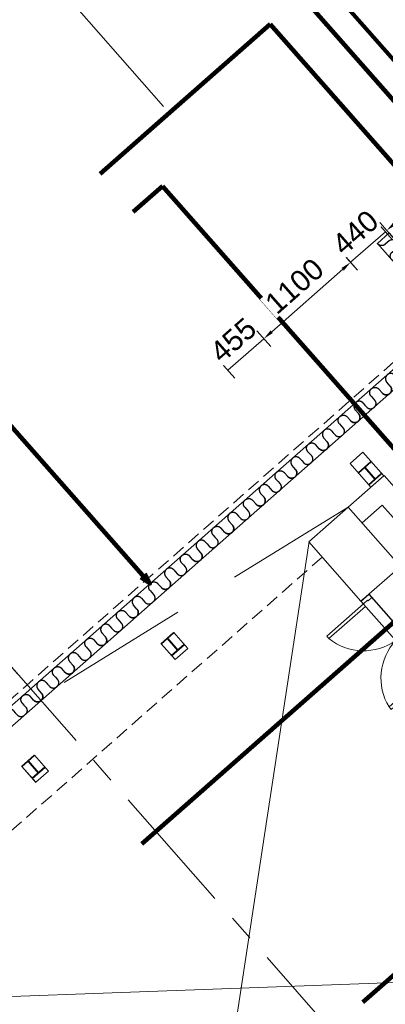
# Model space of a CAD drawing. Header units: millimetres. Extents: x 834119330 to 835277377, y 817781205 to 818243057.
# Tile 47 of 60: x 834358079 to 834361558, y 818053531 to 818062895. Entities that reach past the tile are written whole.
import ezdxf
from ezdxf.enums import TextEntityAlignment as Align
from ezdxf.xclip import XClip

# ---------------------------------------------------------------- set-up
doc = ezdxf.new("R2010")
doc.units = ezdxf.units.MM
doc.header["$LTSCALE"] = 100
doc.header["$XCLIPFRAME"] = 0
for name, pattern in [('CENTER', [2, 1.25, -0.25, 0.25, -0.25]), ('DASHDOT', [25.4, 12.7, -6.35, 0, -6.35]), ('HIDDENX2', [19.05, 12.7, -6.35])]:
    doc.linetypes.add(name, pattern=pattern)
doc.layers.get('0').update_dxf_attribs({"lineweight": 0})
doc.layers.get('Defpoints').update_dxf_attribs({"lineweight": 0})
for name, color, linetype, lineweight in [('A-DETL', 90, 'Continuous', 5), ('A-WALL', 7, 'Continuous', 13), ('ATR01', 7, 'Continuous', 0), ('DLN020__', 6, 'DASHDOT', 0), ('DLN030_1', 1, 'Continuous', 0), ('DLN052__', 7, 'Continuous', 0), ('DLN210__', 7, 'Continuous', 0), ('DLN240__', 1, 'Continuous', 0), ('DLN580__', 4, 'Continuous', 0), ('DLN810__', 7, 'Continuous', 0), ('FITDOOR', 7, 'Continuous', 0), ('HATCH', 8, 'Continuous', 0), ('MARK', 7, 'Continuous', 0), ('Rev_D', 20, 'Continuous', 0), ('S-COLS', 52, 'Continuous', 9), ('S-COLS-SYMB', 171, 'Continuous', 40), ('XREF', 1, 'Continuous', 0)]:
    doc.layers.add(name, color=color, linetype=linetype, lineweight=lineweight)
doc.layers.add('DLN660', color=1, linetype='Continuous')
doc.styles.add('romans', font='romans.shx')
doc.styles.add('StyleSwis721 Lt BT1', font='swissl.ttf')
doc.dimstyles.new('INTDIM', dxfattribs={"dimtxt": 200, "dimasz": 125, "dimexe": 100, "dimexo": 150, "dimgap": 80, "dimtad": 1, "dimdec": 0, "dimzin": 11, "dimdsep": 46, "dimtxsty": 'StyleSwis721 Lt BT1', "dimblk1": '_Open3011', "dimblk2": '_Open3011', "dimsah": 1, "dimcen": -125, "dimclrd": 256, "dimclre": 256, "dimclrt": 2, "dimaunit": 1, "dimadec": 5, "dimazin": 0, "dimtfac": 1, "dimtdec": 0, "dimtofl": 0, "dimtmove": 2, "dimatfit": 3, "dimldrblk": '_Open3011', "dimfxl": 1, "dimtolj": 1, "dimtzin": 0, "dimlwd": -1, "dimlwe": -1, "dimarcsym": 0})

# ---------------------------------------------------------------- blocks, each defined once
blk = doc.blocks.new('module 1')
at = {"layer": 'A-DETL', "color": 1, "lineweight": 25}
for p, q in [((-22728.7, 1349.9, 0), (-22728.7, 1399.9, 0)), ((-22628.7, 1399.9, 0), (-22628.7, 1374.9, 0)), ((-22628.7, 1374.9, 0), (-22628.7, 1349.9, 0))]:
    blk.add_line(p, q, dxfattribs=at)
for centre, start, end in [((-22678.7, 1399.9, 0), 0, 180), ((-22778.7, 1349.9, 0), 180, 0), ((-22578.7, 1349.9, 0), 180, 275.67991)]:
    blk.add_arc(centre, 50, start, end, dxfattribs=at)
blk = doc.blocks.new('UC-Universal Column-Column - 162x162x37UC-34290177-0291')
at = {"layer": 'S-COLS-SYMB'}
for p, q in [((-81, 81), (81, 81)), ((0, 81), (0, -69, 0)), ((-81, -69, 0), (81, -69, 0))]:
    blk.add_line(p, q, dxfattribs=at)
blk = doc.blocks.new('Part Plan')
at = {"color": 8, "linetype": 'ByBlock'}
blk.add_line((43402.6, -7068.8, 0), (43402.6, -6068.8, 0), dxfattribs=at)
at = {"color": 8, "linetype": 'ByBlock', "elevation": 0}
blk.add_lwpolyline([(43402.6, -6068.8), (43552.6, -6068.8), (43552.6, -7068.8), (43402.6, -7068.8)], close=True, dxfattribs=at)
for points in [[(34542.5, -7068.8), (43352.6, -7068.8)], [(34542.5, -7218.8), (43352.6, -7218.8)]]:
    blk.add_lwpolyline(points, dxfattribs=at)
at = {"layer": 'A-WALL', "linetype": 'ByBlock'}
blk.add_line((41987.5, -7468.8, 0), (41825.5, -7468.8, 0), dxfattribs=at)
at = {"layer": 'A-WALL', "lineweight": 13}
for p, q in [((41537.5, -7768.8, 0), (41992.5, -7768.8, 0)), ((41992.5, -7768.8, 0), (41992.6, -14219.4, 0)), ((41537.5, -7968.8, 0), (41792.5, -7968.8, 0)), ((41792.5, -7968.8, 0), (41792.6, -14019.4, 0))]:
    blk.add_line(p, q, dxfattribs=at)
at = {"layer": 'A-WALL', "linetype": 'ByBlock', "elevation": 0}
blk.add_lwpolyline([(41987.5, -7468.8), (41987.5, -7768.8), (41825.5, -7768.8), (41825.5, -7468.8)], dxfattribs=at)
at = {"layer": 'DLN210__', "lineweight": 13}
for p, q in [((37738.5, -7769, 0), (37576.5, -7769, 0)), ((39504.5, -7768.8, 0), (39342.5, -7768.8, 0))]:
    blk.add_line(p, q, dxfattribs=at)
at = {"layer": 'DLN210__', "lineweight": 13, "elevation": 0}
for points in [[(37738.5, -7769), (37738.5, -7569.1), (37576.5, -7569.1), (37576.5, -7769.1)], [(39504.5, -7768.8), (39504.5, -7568.9), (39342.5, -7568.9), (39342.5, -7768.8)]]:
    blk.add_lwpolyline(points, dxfattribs=at)
at = {"layer": 'DLN580__', "color": 1, "linetype": 'HIDDENX2', "ltscale": 0.1}
for p, q in [((48109.4, -7018.8, 0), (34542.5, -7018.5, 0)), ((41037.6, -7962.3, 0), (34542.5, -7962.3, 0))]:
    blk.add_line(p, q, dxfattribs=at)
at = {"layer": 'HATCH', "linetype": 'ByBlock', "elevation": 0}
for points in [[(37738.5, -7568.5), (37576.5, -7568.5), (37576.5, -7768.5), (37738.5, -7768.5)], [(37576.5, -7568.6), (37738.5, -7568.6), (37738.5, -7768.5), (37576.5, -7768.5)], [(39342.5, -7568.4), (39504.5, -7568.4), (39504.5, -7768.3), (39342.5, -7768.3)]]:
    blk.add_lwpolyline(points, close=True, dxfattribs=at)
at = {"layer": 'HATCH', "color": 8, "linetype": 'ByBlock', "elevation": 0}
for points in [[(41042.5, -7769.5), (34542.5, -13218.9)], [(34558.9, -7919.2), (41042.6, -13219.4)]]:
    blk.add_lwpolyline(points, dxfattribs=at)
at = {"layer": 'XREF', "color": 3, "linetype": 'ByBlock', "elevation": 0}
blk.add_lwpolyline([(41537.5, -7768.7), (41037.5, -7768.7), (41037.5, -8518.9), (41537.5, -8518.9)], close=True, dxfattribs=at)
at = {"layer": 'A-DETL', "color": 8, "linetype": 'ByBlock', "xscale": -1}
for p, rotation in [((42102.5, 16504.9, 0), 269.9999999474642), ((15349.1, -8518.9, 0), 2.061595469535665e-08), ((15749.1, -8518.9, 0), 2.061595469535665e-08), ((16159, -8518.9, 0), 2.061595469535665e-08), ((16559, -8518.9, 0), 2.061595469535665e-08), ((16968.9, -8518.9, 0), 2.061595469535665e-08), ((17368.9, -8518.9, 0), 2.061595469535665e-08), ((17768.9, -8518.9, 0), 2.061595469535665e-08), ((18168.9, -8518.9, 0), 2.061595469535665e-08), ((18568.9, -8518.9, 0), 8.01796652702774e-08), ((18968.9, -8518.9, 0), 5.539395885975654e-08), ((19368.9, -8518.9, 0), 359.9999999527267), ((19768.9, -8518.9, 0), 359.9999999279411)]:
    blk.add_blockref('module 1', p, dxfattribs=dict(at, rotation=rotation))
at = {"layer": 'A-DETL', "color": 8, "linetype": 'ByBlock'}
for p, rotation in [((60496.7, -8518.9, 0), 359.9999999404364), ((60906.6, -8518.9, 0), 9.26750118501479e-08), ((61306.6, -8518.9, 0), 6.788930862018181e-08), ((61716.5, -8518.9, 0), 9.26750118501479e-08), ((62116.5, -8518.9, 0), 6.788930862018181e-08), ((62526.4, -8518.9, 0), 9.26750118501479e-08), ((62926.4, -8518.9, 0), 6.788930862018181e-08), ((63326.4, -8518.9, 0), 359.9999999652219), ((63726.4, -8518.9, 0), 359.9999999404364)]:
    blk.add_blockref('module 1', p, dxfattribs=dict(at, rotation=rotation))
for p in [(64126.4, -8518.9, 0), (64526.4, -8518.9, 0), (64926.4, -8518.9, 0), (65326.4, -8518.9, 0)]:
    blk.add_blockref('module 1', p, dxfattribs=at)
at = {"layer": 'S-COLS'}
for p, rotation in [((37657.5, -7650.1, 0), 2.011027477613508e-06), ((39423.5, -7649.9, 0), 2.011027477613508e-06), ((41906.5, -7668.8, 0), 2.011027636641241e-06)]:
    blk.add_blockref('UC-Universal Column-Column - 162x162x37UC-34290177-0291', p, dxfattribs=dict(at, rotation=rotation))
blk = doc.blocks.new('_Open301')
at = {"layer": 'Rev_D', "linetype": 'ByBlock'}
blk.add_line((0, 0), (-1, 0), dxfattribs=at)
blk = doc.blocks.new('_Open3011')
at = {"layer": 'ATR01', "linetype": 'ByBlock'}
blk.add_line((0, 0), (-1, 0), dxfattribs=at)
at = {"layer": 'ATR01', "linetype": 'ByBlock', "yscale": 1.119319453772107, "zscale": 0.008}
blk.add_blockref('_Open301', (0, 0), dxfattribs=at)
blk = doc.blocks.new('*D201')
at = {"layer": 'Defpoints', "color": 0, "linetype": 'ByBlock', "transparency": 16777216}
for p in [(834360533.7, 818059711.1, 0), (834360192, 818059410.4, 0)]:
    blk.add_point(p, dxfattribs=at)
at = {"layer": 'DLN240__', "linetype": 'ByBlock', "transparency": 16777216}
for p, q in [((834360467.6, 818059786.2), (834360335.5, 818059936.3)), ((834360059.9, 818059560.6), (834360401.5, 818059861.2)), ((834360126, 818059485.5), (834359993.8, 818059635.7))]:
    blk.add_line(p, q, dxfattribs=at)
at = {"layer": 'DLN240__', "color": 2, "linetype": 'ByBlock', "transparency": 16777216, "insert": (834360110, 818059848.1), "char_height": 200, "attachment_point": 5, "rotation": 41.34984, "style": 'StyleSwis721 Lt BT1', "bg_fill": 3, "box_fill_scale": 1.1, "bg_fill_color": 256, "bg_fill_true_color": 13158600, "bg_fill_transparency": 0}
blk.add_mtext('\\A1;455', dxfattribs=at)
at = {"layer": 'Defpoints', "color": 0, "linetype": 'ByBlock', "transparency": 16777216}
blk.add_point((834360401.5, 818059861.2), dxfattribs=at)
blk = doc.blocks.new('*D202')
at = {"layer": 'Defpoints', "color": 0, "linetype": 'ByBlock', "transparency": 16777216}
for p in [(834361227, 818060587.7), (834361359.2, 818060437.5, 0), (834360533.7, 818059711.1, 0)]:
    blk.add_point(p, dxfattribs=at)
at = {"layer": 'DLN240__', "linetype": 'ByBlock', "transparency": 16777216}
for p, q in [((834361293.1, 818060512.6), (834361161, 818060662.8)), ((834360476.6, 818059927.3), (834361152, 818060521.7)), ((834360467.6, 818059786.2), (834360335.5, 818059936.3))]:
    blk.add_line(p, q, dxfattribs=at)
for points in [[(834361140.9, 818060534.2), (834361163, 818060509.1), (834361227, 818060587.7)], [(834360465.6, 818059939.8), (834360487.6, 818059914.8), (834360401.5, 818059861.2)]]:
    blk.add_solid(points, dxfattribs=at)
at = {"layer": 'DLN240__', "color": 2, "linetype": 'ByBlock', "transparency": 16777216, "insert": (834360693.5, 818060361.7), "char_height": 200, "attachment_point": 5, "rotation": 41.34984, "style": 'StyleSwis721 Lt BT1', "bg_fill": 3, "box_fill_scale": 1.1, "bg_fill_color": 256, "bg_fill_true_color": 13158600, "bg_fill_transparency": 0}
blk.add_mtext('\\A1;1100', dxfattribs=at)
blk = doc.blocks.new('*D203')
at = {"layer": 'Defpoints', "color": 0, "linetype": 'ByBlock', "transparency": 16777216}
for p in [(834361689.3, 818060730.1, 0), (834361359.9, 818060438.2, 0)]:
    blk.add_point(p, dxfattribs=at)
at = {"layer": 'DLN240__', "linetype": 'ByBlock', "transparency": 16777216}
for p, q in [((834361623.3, 818060805.2), (834361492.1, 818060954.2)), ((834361227.7, 818060588.4), (834361558.2, 818060879.2)), ((834361293.9, 818060513.2), (834361161.7, 818060663.4))]:
    blk.add_line(p, q, dxfattribs=at)
at = {"layer": 'DLN240__', "color": 2, "linetype": 'ByBlock', "transparency": 16777216, "insert": (834361272.2, 818060871), "char_height": 200, "attachment_point": 5, "rotation": 41.34984, "style": 'StyleSwis721 Lt BT1', "bg_fill": 3, "box_fill_scale": 1.1, "bg_fill_color": 256, "bg_fill_true_color": 13158600, "bg_fill_transparency": 0}
blk.add_mtext('\\A1;440', dxfattribs=at)
at = {"layer": 'Defpoints', "color": 0, "linetype": 'ByBlock', "transparency": 16777216}
blk.add_point((834361558.2, 818060879.2), dxfattribs=at)
blk = doc.blocks.new('*D204')
at = {"layer": 'Defpoints', "color": 0, "linetype": 'ByBlock', "transparency": 16777216}
for p in [(834363057.7, 818062198.8), (834363189.8, 818062048.7, 0), (834361703.3, 818060740.4, 0)]:
    blk.add_point(p, dxfattribs=at)
at = {"layer": 'DLN240__', "linetype": 'ByBlock', "transparency": 16777216}
for p, q in [((834363123.8, 818062123.7), (834362991.6, 818062273.9)), ((834361646.2, 818060956.6), (834362982.6, 818062132.8)), ((834361637.3, 818060815.5), (834361505.1, 818060965.7))]:
    blk.add_line(p, q, dxfattribs=at)
for points in [[(834362971.6, 818062145.3), (834362993.6, 818062120.2), (834363057.7, 818062198.8)], [(834361635.2, 818060969.2), (834361657.2, 818060944.1), (834361571.1, 818060890.6)]]:
    blk.add_solid(points, dxfattribs=at)
at = {"layer": 'DLN240__', "color": 2, "linetype": 'ByBlock', "transparency": 16777216, "insert": (834362193.7, 818061681.9), "char_height": 200, "attachment_point": 5, "rotation": 41.34984, "style": 'StyleSwis721 Lt BT1', "bg_fill": 3, "box_fill_scale": 1.1, "bg_fill_color": 256, "bg_fill_true_color": 13158600, "bg_fill_transparency": 0}
blk.add_mtext('\\A1;2000', dxfattribs=at)
blk = doc.blocks.new('X2')
at = {"color": 0}
for p, q in [((56803, 54788), (57085, 54788)), ((56815, 54800), (57072, 54800)), ((56828, 54812), (57060, 54812)), ((56840, 54825), (57047, 54825)), ((56853, 54838), (57035, 54838)), ((56865, 54850), (57022, 54850)), ((56878, 54862), (57010, 54862)), ((56890, 54875), (56997, 54875)), ((56903, 54888), (56985, 54888)), ((56915, 54900), (56972, 54900)), ((56928, 54912), (56960, 54912)), ((56940, 54925), (56947, 54925)), ((56640, 54625), (57247, 54625)), ((56653, 54638), (57235, 54638)), ((56665, 54650), (57222, 54650)), ((56678, 54662), (57210, 54662)), ((56690, 54675), (57197, 54675)), ((56703, 54688), (57185, 54688)), ((56715, 54700), (57172, 54700)), ((56728, 54712), (57160, 54712)), ((56740, 54725), (57147, 54725)), ((56753, 54738), (57135, 54738)), ((56765, 54750), (57122, 54750)), ((56778, 54762), (57110, 54762)), ((56790, 54775), (57097, 54775)), ((56490, 54475), (56503, 54475)), ((56503, 54488), (56521, 54488)), ((56515, 54500), (56540, 54500)), ((56528, 54512), (56560, 54512)), ((56540, 54525), (56582, 54525)), ((56553, 54538), (56606, 54538)), ((56565, 54550), (56632, 54550)), ((56578, 54562), (56661, 54562)), ((56590, 54575), (56694, 54575)), ((56603, 54588), (56732, 54588)), ((56615, 54600), (56781, 54600)), ((56628, 54612), (56853, 54612)), ((57034, 54612), (57260, 54612)), ((57107, 54600), (57272, 54600)), ((57155, 54588), (57285, 54588)), ((57194, 54575), (57297, 54575)), ((57227, 54562), (57310, 54562)), ((57256, 54550), (57322, 54550)), ((57282, 54538), (57335, 54538)), ((57305, 54525), (57347, 54525)), ((57327, 54512), (57360, 54512)), ((57348, 54500), (57372, 54500)), ((57366, 54488), (57385, 54488)), ((57384, 54475), (57397, 54475)), ((56328, 54312), (56340, 54312)), ((56340, 54325), (56349, 54325)), ((56353, 54338), (56359, 54338)), ((56365, 54350), (56369, 54350)), ((56378, 54362), (56380, 54362)), ((56390, 54375), (56391, 54375)), ((56403, 54388), (56403, 54388)), ((56428, 54412), (56428, 54412)), ((56440, 54425), (56442, 54425)), ((56453, 54438), (56456, 54438)), ((56465, 54450), (56471, 54450)), ((56478, 54462), (56487, 54462)), ((57401, 54462), (57410, 54462)), ((57417, 54450), (57422, 54450)), ((57432, 54438), (57435, 54438)), ((57446, 54425), (57447, 54425)), ((57460, 54412), (57460, 54412)), ((57485, 54388), (57485, 54388)), ((57496, 54375), (57497, 54375)), ((57508, 54362), (57510, 54362)), ((57518, 54350), (57522, 54350)), ((57529, 54338), (57535, 54338)), ((57538, 54325), (57547, 54325)), ((57548, 54312), (57560, 54312)), ((56178, 54162), (56254, 54162)), ((56190, 54175), (56260, 54175)), ((56203, 54188), (56265, 54188)), ((56215, 54200), (56271, 54200)), ((56228, 54212), (56278, 54212)), ((56240, 54225), (56284, 54225)), ((56253, 54238), (56291, 54238)), ((56265, 54250), (56298, 54250)), ((56278, 54262), (56306, 54262)), ((56290, 54275), (56314, 54275)), ((56303, 54288), (56322, 54288)), ((56315, 54300), (56331, 54300)), ((57557, 54300), (57572, 54300)), ((57565, 54288), (57585, 54288)), ((57574, 54275), (57597, 54275)), ((57582, 54262), (57610, 54262)), ((57589, 54250), (57622, 54250)), ((57596, 54238), (57635, 54238)), ((57603, 54225), (57647, 54225)), ((57610, 54212), (57660, 54212)), ((57616, 54200), (57672, 54200)), ((57622, 54188), (57685, 54188)), ((57628, 54175), (57697, 54175)), ((57634, 54162), (57710, 54162)), ((56015, 54000), (56206, 54000)), ((56028, 54012), (56208, 54012)), ((56040, 54025), (56210, 54025)), ((56053, 54038), (56213, 54038)), ((56065, 54050), (56216, 54050)), ((56078, 54062), (56219, 54062)), ((56090, 54075), (56223, 54075)), ((56103, 54088), (56227, 54088)), ((56115, 54100), (56231, 54100)), ((56128, 54112), (56235, 54112)), ((56140, 54125), (56239, 54125)), ((56153, 54138), (56244, 54138)), ((56165, 54150), (56249, 54150)), ((57639, 54150), (57722, 54150)), ((57644, 54138), (57735, 54138)), ((57648, 54125), (57747, 54125)), ((57653, 54112), (57760, 54112)), ((57657, 54100), (57772, 54100)), ((57661, 54088), (57785, 54088)), ((57665, 54075), (57797, 54075)), ((57668, 54062), (57810, 54062)), ((57671, 54050), (57822, 54050)), ((57674, 54038), (57835, 54038)), ((57677, 54025), (57847, 54025)), ((57680, 54012), (57860, 54012)), ((57682, 54000), (57872, 54000)), ((55890, 53875), (56194, 53875)), ((55903, 53888), (56194, 53888)), ((55915, 53900), (56194, 53900)), ((55928, 53912), (56195, 53912)), ((55940, 53925), (56196, 53925)), ((55953, 53938), (56197, 53938)), ((55965, 53950), (56198, 53950)), ((55978, 53962), (56200, 53962)), ((55990, 53975), (56201, 53975)), ((56003, 53988), (56203, 53988)), ((57684, 53988), (57885, 53988)), ((57686, 53975), (57897, 53975)), ((57688, 53962), (57910, 53962)), ((57689, 53950), (57922, 53950)), ((57691, 53938), (57935, 53938)), ((57692, 53925), (57947, 53925)), ((57692, 53912), (57960, 53912)), ((57693, 53900), (57972, 53900)), ((57694, 53888), (57985, 53888)), ((57694, 53875), (57997, 53875))]:
    blk.add_line(p, q, dxfattribs=at)
blk = doc.blocks.new('SECHL')
at = {"layer": 'MARK'}
for p, q in [((-3.414, 0), (-2, 1.414)), ((-0.586, 0), (-2, 1.414)), ((-3.414, 0), (0, 0))]:
    blk.add_line(p, q, dxfattribs=at)
for start, end in [(0, 180), (180, 0)]:
    blk.add_arc((-2, 0), 1, start, end, dxfattribs=at)
at = {"layer": 'MARK', "xscale": 0.001333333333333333, "yscale": 0.001333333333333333, "zscale": 0.001333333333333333}
blk.add_blockref('X2', (-77.925, -71.824), dxfattribs=at)
at = {"layer": 'MARK', "style": 'romans'}
for tag, height, p in [('SECHL1', 0.8, (-2, 0.5)), ('SECHL2', 0.267, (-2, -0.5))]:
    blk.add_attdef(tag, text='', height=height, dxfattribs=at).set_placement(p, align=Align.MIDDLE_CENTER)
blk = doc.blocks.new('2000mm door')
at = {"layer": 'A-WALL', "lineweight": 30}
for p, q in [((-36598.4, -3895.4), (-36598.4, -3995.4)), ((-35598.4, -3895.4), (-35598.4, -3995.4)), ((-35598.4, -3895.4), (-35598.4, -3995.4)), ((-35598.4, -3895.4), (-35598.4, -3995.4)), ((-35598.4, -3895.4), (-35598.4, -3995.4)), ((-34598.4, -3895.4), (-34598.4, -3995.4))]:
    blk.add_line(p, q, dxfattribs=at)
at = {"layer": 'DLN210__', "lineweight": 13}
for p, q in [((-36598.4, -3895.4), (-36598.4, -3921.7)), ((-35598.4, -3895.4), (-35598.4, -3921.7)), ((-35598.4, -3895.4), (-35598.4, -3921.7)), ((-35598.4, -3895.4), (-35598.4, -3921.7)), ((-35598.4, -3895.4), (-35598.4, -3921.7)), ((-34598.4, -3895.4), (-34598.4, -3921.7))]:
    blk.add_line(p, q, dxfattribs=at)
at = {"layer": 'DLN810__', "color": 6, "linetype": 'ByBlock'}
for centre, start, end in [((-36621.8, -3949.9, 0), 5.94155, 80.14408), ((-35575, -3949.9, 0), 99.85592, 174.05845), ((-35621.8, -3949.9, 0), 5.94155, 80.14408), ((-34575, -3949.9, 0), 99.85592, 174.05845)]:
    blk.add_arc(centre, 526.2, start, end, dxfattribs=at)
at = {"layer": 'FITDOOR'}
for p, q in [((-36563.3, -3431.4), (-36531.7, -3431.4)), ((-36563.3, -3431.4), (-36531.7, -3431.4)), ((-36563.3, -3431.4), (-36563.3, -3895.4)), ((-36531.7, -3895.4), (-36531.7, -3431.4)), ((-35633.5, -3431.4), (-35665, -3431.4)), ((-35665, -3895.4), (-35665, -3431.4)), ((-35633.5, -3431.4), (-35665, -3431.4)), ((-35633.5, -3431.4), (-35633.5, -3895.4)), ((-35563.3, -3431.4), (-35531.7, -3431.4)), ((-35563.3, -3431.4), (-35531.7, -3431.4)), ((-35563.3, -3431.4), (-35563.3, -3895.4)), ((-35531.7, -3895.4), (-35531.7, -3431.4)), ((-34633.5, -3431.4), (-34665, -3431.4)), ((-34665, -3895.4), (-34665, -3431.4)), ((-34633.5, -3431.4), (-34665, -3431.4)), ((-34633.5, -3431.4), (-34633.5, -3895.4)), ((-36563.3, -3895.4), (-36598.4, -3895.4)), ((-36590, -3921.7), (-36598.4, -3921.7)), ((-36563.3, -3895.4), (-36563.3, -3948)), ((-36563.3, -3895.4), (-36531.7, -3895.4)), ((-35633.5, -3895.4), (-35665, -3895.4)), ((-35633.5, -3895.4), (-35633.5, -3948)), ((-35633.5, -3895.4), (-35598.4, -3895.4)), ((-35606.8, -3921.7), (-35598.4, -3921.7)), ((-35606.8, -3921.7), (-35598.4, -3921.7)), ((-35563.3, -3895.4), (-35598.4, -3895.4)), ((-35590, -3921.7), (-35598.4, -3921.7)), ((-35590, -3921.7), (-35598.4, -3921.7)), ((-35563.3, -3895.4), (-35563.3, -3948)), ((-35563.3, -3895.4), (-35531.7, -3895.4)), ((-34633.5, -3895.4), (-34665, -3895.4)), ((-34633.5, -3895.4), (-34633.5, -3948)), ((-34633.5, -3895.4), (-34598.4, -3895.4)), ((-34606.8, -3921.7), (-34598.4, -3921.7)), ((-36554.5, -3995.4), (-36598.4, -3995.4)), ((-36554.5, -3948), (-36563.3, -3948)), ((-36554.5, -3948), (-36554.5, -3995.4)), ((-35642.2, -3948), (-35642.2, -3995.4)), ((-35642.2, -3948), (-35633.5, -3948)), ((-35642.2, -3995.4), (-35598.4, -3995.4)), ((-35554.5, -3995.4), (-35598.4, -3995.4)), ((-35554.5, -3948), (-35563.3, -3948)), ((-35554.5, -3948), (-35554.5, -3995.4)), ((-34642.2, -3948), (-34642.2, -3995.4)), ((-34642.2, -3948), (-34633.5, -3948)), ((-34642.2, -3995.4), (-34598.4, -3995.4))]:
    blk.add_line(p, q, dxfattribs=at)

msp = doc.modelspace()

# ---------------------------------------------------------------- linework, layer by layer
at = {"layer": 'DLN052__', "color": 3, "linetype": 'CENTER', "ltscale": 10}
for p, q in [((834359448.1, 818062071, 0), (834357776.4, 818063970.6, 0)), ((834361258.6, 818053037, 0), (834357883.3, 818056872.2, 0))]:
    msp.add_line(p, q, dxfattribs=at)
at = {"layer": 'DLN580__', "color": 1, "linetype": 'HIDDENX2'}
msp.add_line((834361205, 818058259.4, 0), (834329677.1, 818038822.2, 0), dxfattribs=at)
at = {"layer": 'DLN660', "linetype": 'ByBlock'}
for p, q in [((834361400.3, 818057432.1, 0), (834362698.5, 818055956.9, 0)), ((834361325.2, 818057366.1, 0), (834362623.5, 818055890.9, 0))]:
    msp.add_line(p, q, dxfattribs=at)

# ---------------------------------------------------------------- block references
at = {"color": 8, "linetype": 'ByBlock'}
ref = msp.add_blockref('Part Plan', (834324890.8, 818036649.4, 0), dxfattribs=dict(at, rotation=41.3498412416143))
XClip(ref).set_block_clipping_path([(34845.3779900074, -3791.2637131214), (51649.7182035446, -3791.2637132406), (54313.2221343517, -16175.9419064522), (34845.3779900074, -16175.9419065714)])
at = {"layer": 'DLN020__', "color": 8, "linetype": 'ByBlock', "rotation": 131.3498412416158}
msp.add_blockref('2000mm door', (834335543.5, 818080765.1, 0), dxfattribs=at)
at = {"layer": 'DLN052__', "xscale": 450.000000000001, "yscale": 450.000000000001, "zscale": 450.000000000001, "rotation": 311.3501958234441}
msp.add_blockref('SECHL', (834358057.4, 818056674.3, 0), dxfattribs=at).add_auto_attribs({'SECHL1': 'F', 'SECHL2': '-'})

# ---------------------------------------------------------------- leaders
at = {"layer": 'DLN030_1'}
for points in [[(834363589.3, 818060291.1, 0), (834360771.2, 818063493.5, 0), (834363178.6, 818065612.2, 0)], [(834362446.9, 818057896.2, 0), (834359439.2, 818061313.3, 0), (834359159.6, 818061067.2, 0)], [(834359317.4, 818057532.1, 0), (834357947.9, 818059087.6, 0), (834356959.3, 818058217.5, 0)], [(834361886.4, 818057384.3, 0), (834359241.1, 818055056.3, 0)], [(834363012.5, 818055020.2, 0), (834361343.5, 818053551.4, 0)]]:
    msp.add_leader(points, dimstyle='INTDIM', override={"dimtxt": 100, "dimasz": 100, "dimgap": 30, "dimtad": 0, "dimclrd": 0, "dimldrblk": 'Open30', "dimlwd": 65534}, dxfattribs=at)

# ---------------------------------------------------------------- next in the draw order: dimensions: what is measured, and where the dimension line sits
at = {"layer": 'DLN240__', "linetype": 'ByBlock'}
dim = msp.add_linear_dim(base=(834360401.5, 818059861.2, 0), p1=(834360192, 818059410.4, 0), p2=(834360533.7, 818059711.1, 0), angle=41.34983, dimstyle='INTDIM', override={"dimasz": 100, "dimexo": 100, "dimtix": 1, "dimtofl": 1, "dimfxl": 100, "dimtfill": 1, "dimarcsym": 2}, dxfattribs=at)
dim.commit()
dim.dimension.update_dxf_attribs({"geometry": '*D201', "text_midpoint": (834360110, 818059848.1, 0)})

# ---------------------------------------------------------------- next in the draw order: dimensions: what is measured, and where the dimension line sits
dim = msp.add_linear_dim(base=(834361227, 818060587.7, 0), p1=(834360533.7, 818059711.1, 0), p2=(834361359.2, 818060437.5, 0), angle=41.34983, dimstyle='INTDIM', override={"dimasz": 100, "dimexo": 100, "dimtix": 1, "dimtofl": 1, "dimfxl": 100, "dimtfill": 1, "dimarcsym": 2}, dxfattribs=at)
dim.commit()
dim.dimension.update_dxf_attribs({"geometry": '*D202', "text_midpoint": (834360693.5, 818060361.7, 0)})

# ---------------------------------------------------------------- next in the draw order: dimensions: what is measured, and where the dimension line sits
dim = msp.add_linear_dim(base=(834361558.2, 818060879.2, 0), p1=(834361359.9, 818060438.2, 0), p2=(834361689.3, 818060730.1, 0), angle=41.34983, dimstyle='INTDIM', override={"dimasz": 100, "dimexo": 100, "dimtix": 1, "dimtofl": 1, "dimfxl": 100, "dimtfill": 1, "dimarcsym": 2}, dxfattribs=at)
dim.commit()
dim.dimension.update_dxf_attribs({"geometry": '*D203', "text_midpoint": (834361272.2, 818060871, 0)})

# ---------------------------------------------------------------- next in the draw order: dimensions: what is measured, and where the dimension line sits
dim = msp.add_linear_dim(base=(834363057.7, 818062198.8, 0), p1=(834361703.3, 818060740.4, 0), p2=(834363189.8, 818062048.7, 0), angle=41.34983, text='2000', dimstyle='INTDIM', override={"dimasz": 100, "dimexo": 100, "dimtix": 1, "dimtofl": 1, "dimfxl": 100, "dimtfill": 1, "dimarcsym": 2}, dxfattribs=at)
dim.commit()
dim.dimension.update_dxf_attribs({"geometry": '*D204', "text_midpoint": (834362193.7, 818061681.9, 0)})

# ---------------------------------------------------------------- next in the draw order: leaders
at = {"layer": 'DLN030_1'}
for points in [[(834363791.4, 818059677, 0), (834360229.4, 818063724.8, 0), (834362827.5, 818066011.2, 0)], [(834362168.9, 818060915.6, 0), (834360463.1, 818062853.9, 0), (834358844, 818061429, 0)]]:
    msp.add_leader(points, dimstyle='INTDIM', override={"dimtxt": 100, "dimasz": 100, "dimgap": 30, "dimtad": 0, "dimclrd": 0, "dimldrblk": 'Open30', "dimlwd": 65534}, dxfattribs=at)

doc.saveas('drawing.dxf')
